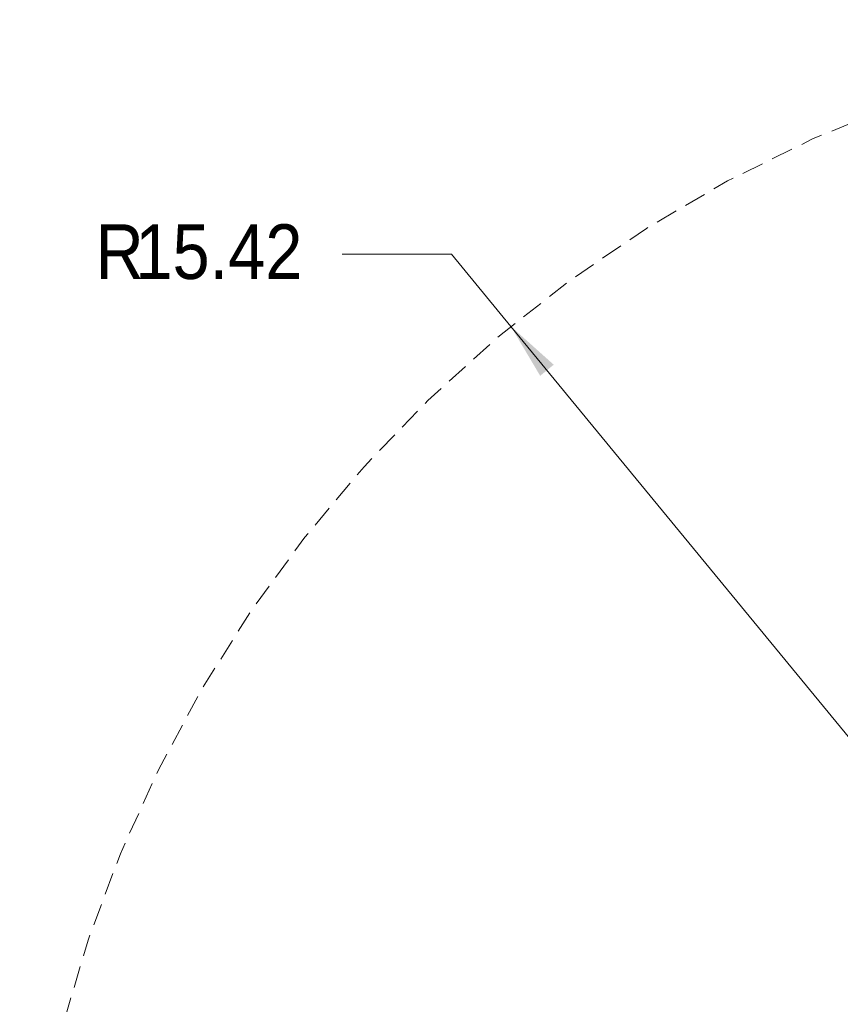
# Paper-space layout '2' of a CAD drawing. Header units: inches. Extents: x 1 to 109, y 1 to 85.
# Tile 11 of 66: x 41 to 50, y 32 to 43. Entities that reach past the tile are written whole.
import ezdxf

# ---------------------------------------------------------------- set-up
doc = ezdxf.new("R2010")
doc.units = ezdxf.units.IN
doc.header["$MEASUREMENT"] = 0
doc.linetypes.add('HIDDEN', pattern=[0.075, 0.05, -0.025])
doc.styles.add('SLDTEXTSTYLE0', font='GOTHIC.TTF', dxfattribs={"width": 0.913})
doc.dimstyles.new('SLDDIMSTYLE5', dxfattribs={"dimtxt": 0.625, "dimasz": 0.65, "dimexe": 0, "dimexo": 0.0625, "dimgap": 0.15625, "dimtad": 0, "dimtih": 1, "dimtoh": 1, "dimrnd": 1e-09, "dimzin": 12, "dimdsep": 46, "dimtxsty": 'SLDTEXTSTYLE0', "dimsah": 1, "dimcen": 0, "dimadec": 0, "dimazin": 3, "dimtfac": 1, "dimtofl": 0, "dimtmove": 0, "dimatfit": 3, "dimfxl": 1, "dimfrac": 2, "dimtolj": 1, "dimtzin": 12, "dimarcsym": 0})

# ---------------------------------------------------------------- blocks, each defined once
blk = doc.blocks.new('_D_31')
at = {"color": 7, "linetype": 'Continuous', "lineweight": 0, "ltscale": 5}
for p, q in [((45.991, 40.721), (44.741, 40.721)), ((46.668, 39.897), (45.991, 40.721)), ((56.455, 27.988), (46.668, 39.897))]:
    blk.add_line(p, q, dxfattribs=at)
blk.add_solid([(46.668, 39.897), (47.003, 39.332), (47.158, 39.459)], dxfattribs=at)
at = {"color": 7, "linetype": 'Continuous', "lineweight": 0, "ltscale": 5, "char_height": 0.625, "attachment_point": 1, "style": 'SLDTEXTSTYLE0'}
for s, insert in [('R', (41.922, 41.064)), ('15.42', (42.377, 41.064))]:
    blk.add_mtext(s, dxfattribs=dict(at, insert=insert))

psp = doc.layouts.new('2')

# ---------------------------------------------------------------- linework, layer by layer
at = {"color": 7, "linetype": 'HIDDEN', "lineweight": 0, "ltscale": 5}
psp.add_arc((56.455, 27.988), 15.415, 51.1337, 177.4308, dxfattribs=at)

# ---------------------------------------------------------------- dimensions: what is measured, and where the dimension line sits
at = {"color": 7, "linetype": 'Continuous', "lineweight": 0, "ltscale": 5}
dim = psp.add_radius_dim(center=(56.4548, 27.9879), mpoint=(46.6676, 39.8974), dimstyle='SLDDIMSTYLE5', dxfattribs=at)
dim.commit()
dim.dimension.update_dxf_attribs({"geometry": '_D_31', "text_midpoint": (43.1749, 40.7212), "dimtype": 164})

doc.saveas('drawing.dxf')
